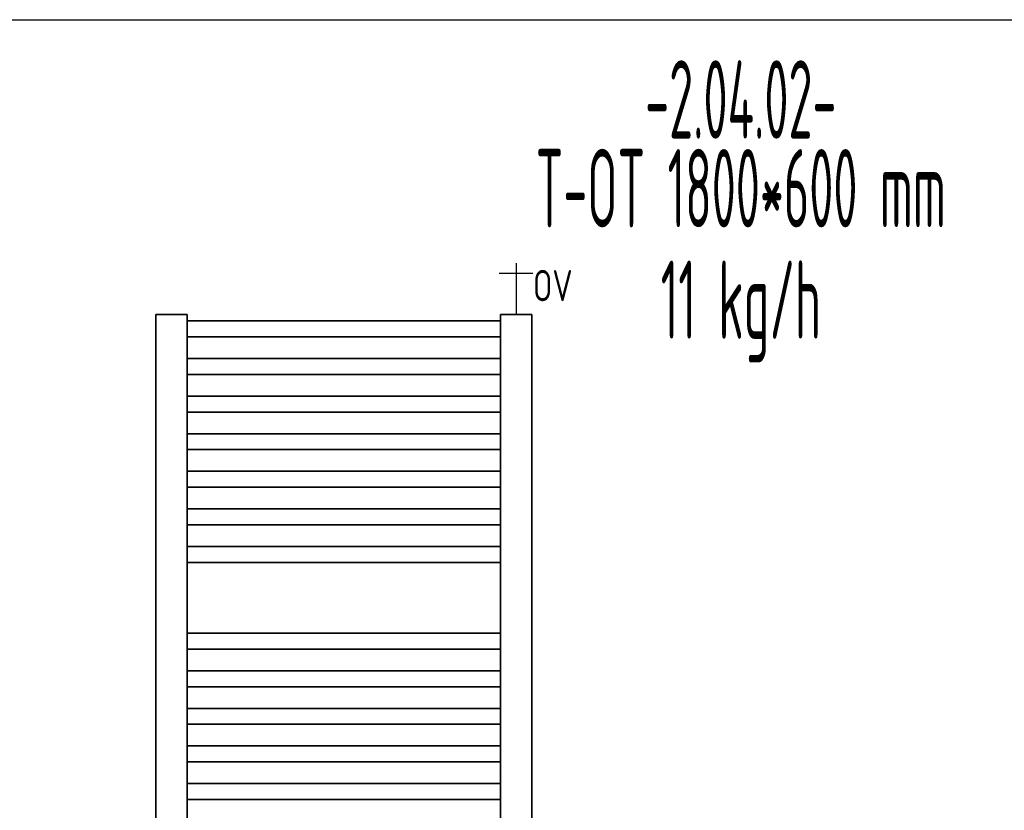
# Model space of a CAD drawing. Header units: millimetres. Extents: x -727 to 69715, y -15705 to 98123.
# Tile 130 of 256: x 34744 to 36316, y -11667 to -10405. Entities that reach past the tile are written whole.
import ezdxf
from ezdxf.enums import TextEntityAlignment as Align

# ---------------------------------------------------------------- set-up
doc = ezdxf.new("R2010")
doc.units = ezdxf.units.MM
doc.linetypes.add('VERDECKT', pattern=[9.525, 6.35, -3.175])
for name, color, linetype, lineweight in [('JS_VYT_POPIS - OBECNĚ', 7, 'Continuous', 5), ('UT_SCHÉMA_POPIS', 7, 'VERDECKT', 5), ('UT_SCHÉMA_SYMBOLY', 7, 'Continuous', 25), ('UT_ZAŘÍZENÍ - OT', 3, 'Continuous', 35)]:
    doc.layers.add(name, color=color, linetype=linetype, lineweight=lineweight)
doc.styles.add('ISO 2.5', font='isocp.shx', dxfattribs={"width": 0.8, "height": 2.5})
doc.styles.add('VZT_POPIS', font='isocp.shx', dxfattribs={"width": 0.6, "height": 125})

msp = doc.modelspace()

# ---------------------------------------------------------------- linework, layer by layer
msp.add_line((-727.4, -10404.7), (68024.3, -10404.7))
at = {"layer": 'UT_SCHÉMA_SYMBOLY'}
for p, q in [((35536.4, -10793.4), (35536.4, -10875.3)), ((35509.4, -10809.4), (35563.4, -10809.4))]:
    msp.add_line(p, q, dxfattribs=at)
at = {"layer": 'UT_ZAŘÍZENÍ - OT', "linetype": 'Continuous'}
for p, q in [((35011.4, -10875.3), (34961.4, -10875.3)), ((34961.4, -10875.3), (34961.4, -12695.3)), ((35011.4, -12695.3), (35011.4, -10875.3)), ((35561.4, -10875.3), (35511.4, -10875.3)), ((35511.4, -10875.3), (35511.4, -12695.3)), ((35561.4, -12695.3), (35561.4, -10875.3)), ((35011.4, -10885.6), (35511.4, -10885.6)), ((35011.4, -10885.6), (35511.4, -10885.6)), ((35011.4, -10885.6), (35511.4, -10885.6)), ((35011.4, -10885.6), (35511.4, -10885.6)), ((35011.4, -10885.6), (35511.4, -10885.6)), ((35011.4, -10885.6), (35511.4, -10885.6)), ((35011.4, -10885.6), (35511.4, -10885.6)), ((35011.4, -10885.6), (35511.4, -10885.6)), ((35011.4, -10885.6), (35511.4, -10885.6)), ((35011.4, -10885.6), (35511.4, -10885.6)), ((35011.4, -10885.6), (35511.4, -10885.6)), ((35011.4, -10885.6), (35511.4, -10885.6)), ((35011.4, -10885.6), (35511.4, -10885.6)), ((35011.4, -10885.6), (35511.4, -10885.6)), ((35011.4, -10885.6), (35511.4, -10885.6)), ((35011.4, -10885.6), (35511.4, -10885.6)), ((35011.4, -10885.6), (35511.4, -10885.6)), ((35011.4, -10885.6), (35511.4, -10885.6)), ((35011.4, -10885.6), (35511.4, -10885.6)), ((35011.4, -10885.6), (35511.4, -10885.6)), ((35011.4, -10885.6), (35511.4, -10885.6)), ((35011.4, -10885.6), (35511.4, -10885.6)), ((35011.4, -10885.6), (35511.4, -10885.6)), ((35011.4, -10885.6), (35511.4, -10885.6)), ((35011.4, -10885.6), (35511.4, -10885.6)), ((35011.4, -10885.6), (35511.4, -10885.6)), ((35011.4, -10885.6), (35511.4, -10885.6)), ((35011.4, -10885.6), (35511.4, -10885.6)), ((35011.4, -10885.6), (35511.4, -10885.6)), ((35011.4, -10885.6), (35511.4, -10885.6)), ((35011.4, -10885.6), (35511.4, -10885.6)), ((35011.4, -10885.6), (35511.4, -10885.6)), ((35011.4, -10885.6), (35511.4, -10885.6)), ((35011.4, -10885.6), (35511.4, -10885.6)), ((35011.4, -10911.1), (35511.4, -10911.1)), ((35011.4, -10911.1), (35511.4, -10911.1)), ((35011.4, -10911.1), (35511.4, -10911.1)), ((35011.4, -10911.1), (35511.4, -10911.1)), ((35011.4, -10911.1), (35511.4, -10911.1)), ((35011.4, -10911.1), (35511.4, -10911.1)), ((35011.4, -10911.1), (35511.4, -10911.1)), ((35011.4, -10911.1), (35511.4, -10911.1)), ((35011.4, -10911.1), (35511.4, -10911.1)), ((35011.4, -10911.1), (35511.4, -10911.1)), ((35011.4, -10911.1), (35511.4, -10911.1)), ((35011.4, -10911.1), (35511.4, -10911.1)), ((35011.4, -10911.1), (35511.4, -10911.1)), ((35011.4, -10911.1), (35511.4, -10911.1)), ((35011.4, -10911.1), (35511.4, -10911.1)), ((35011.4, -10911.1), (35511.4, -10911.1)), ((35011.4, -10911.1), (35511.4, -10911.1)), ((35011.4, -10911.1), (35511.4, -10911.1)), ((35011.4, -10911.1), (35511.4, -10911.1)), ((35011.4, -10911.1), (35511.4, -10911.1)), ((35011.4, -10911.1), (35511.4, -10911.1)), ((35011.4, -10911.1), (35511.4, -10911.1)), ((35011.4, -10911.1), (35511.4, -10911.1)), ((35011.4, -10911.1), (35511.4, -10911.1)), ((35011.4, -10911.1), (35511.4, -10911.1)), ((35011.4, -10911.1), (35511.4, -10911.1)), ((35011.4, -10911.1), (35511.4, -10911.1)), ((35011.4, -10911.1), (35511.4, -10911.1)), ((35011.4, -10911.1), (35511.4, -10911.1)), ((35011.4, -10911.1), (35511.4, -10911.1)), ((35011.4, -10911.1), (35511.4, -10911.1)), ((35011.4, -10911.1), (35511.4, -10911.1)), ((35011.4, -10911.1), (35511.4, -10911.1)), ((35011.4, -10911.1), (35511.4, -10911.1)), ((35011.4, -10945.6), (35511.4, -10945.6)), ((35011.4, -10945.6), (35511.4, -10945.6)), ((35011.4, -10945.6), (35511.4, -10945.6)), ((35011.4, -10945.6), (35511.4, -10945.6)), ((35011.4, -10945.6), (35511.4, -10945.6)), ((35011.4, -10945.6), (35511.4, -10945.6)), ((35011.4, -10945.6), (35511.4, -10945.6)), ((35011.4, -10945.6), (35511.4, -10945.6)), ((35011.4, -10945.6), (35511.4, -10945.6)), ((35011.4, -10945.6), (35511.4, -10945.6)), ((35011.4, -10945.6), (35511.4, -10945.6)), ((35011.4, -10945.6), (35511.4, -10945.6)), ((35011.4, -10945.6), (35511.4, -10945.6)), ((35011.4, -10945.6), (35511.4, -10945.6)), ((35011.4, -10945.6), (35511.4, -10945.6)), ((35011.4, -10945.6), (35511.4, -10945.6)), ((35011.4, -10945.6), (35511.4, -10945.6)), ((35011.4, -10945.6), (35511.4, -10945.6)), ((35011.4, -10945.6), (35511.4, -10945.6)), ((35011.4, -10945.6), (35511.4, -10945.6)), ((35011.4, -10945.6), (35511.4, -10945.6)), ((35011.4, -10945.6), (35511.4, -10945.6)), ((35011.4, -10945.6), (35511.4, -10945.6)), ((35011.4, -10945.6), (35511.4, -10945.6)), ((35011.4, -10945.6), (35511.4, -10945.6)), ((35011.4, -10945.6), (35511.4, -10945.6)), ((35011.4, -10945.6), (35511.4, -10945.6)), ((35011.4, -10945.6), (35511.4, -10945.6)), ((35011.4, -10945.6), (35511.4, -10945.6)), ((35011.4, -10945.6), (35511.4, -10945.6)), ((35011.4, -10945.6), (35511.4, -10945.6)), ((35011.4, -10945.6), (35511.4, -10945.6)), ((35011.4, -10945.6), (35511.4, -10945.6)), ((35011.4, -10945.6), (35511.4, -10945.6)), ((35011.4, -10971.1), (35511.4, -10971.1)), ((35011.4, -10971.1), (35511.4, -10971.1)), ((35011.4, -10971.1), (35511.4, -10971.1)), ((35011.4, -10971.1), (35511.4, -10971.1)), ((35011.4, -10971.1), (35511.4, -10971.1)), ((35011.4, -10971.1), (35511.4, -10971.1)), ((35011.4, -10971.1), (35511.4, -10971.1)), ((35011.4, -10971.1), (35511.4, -10971.1)), ((35011.4, -10971.1), (35511.4, -10971.1)), ((35011.4, -10971.1), (35511.4, -10971.1)), ((35011.4, -10971.1), (35511.4, -10971.1)), ((35011.4, -10971.1), (35511.4, -10971.1)), ((35011.4, -10971.1), (35511.4, -10971.1)), ((35011.4, -10971.1), (35511.4, -10971.1)), ((35011.4, -10971.1), (35511.4, -10971.1)), ((35011.4, -10971.1), (35511.4, -10971.1)), ((35011.4, -10971.1), (35511.4, -10971.1)), ((35011.4, -10971.1), (35511.4, -10971.1)), ((35011.4, -10971.1), (35511.4, -10971.1)), ((35011.4, -10971.1), (35511.4, -10971.1)), ((35011.4, -10971.1), (35511.4, -10971.1)), ((35011.4, -10971.1), (35511.4, -10971.1)), ((35011.4, -10971.1), (35511.4, -10971.1)), ((35011.4, -10971.1), (35511.4, -10971.1)), ((35011.4, -10971.1), (35511.4, -10971.1)), ((35011.4, -10971.1), (35511.4, -10971.1)), ((35011.4, -10971.1), (35511.4, -10971.1)), ((35011.4, -10971.1), (35511.4, -10971.1)), ((35011.4, -10971.1), (35511.4, -10971.1)), ((35011.4, -10971.1), (35511.4, -10971.1)), ((35011.4, -10971.1), (35511.4, -10971.1)), ((35011.4, -10971.1), (35511.4, -10971.1)), ((35011.4, -10971.1), (35511.4, -10971.1)), ((35011.4, -10971.1), (35511.4, -10971.1)), ((35011.4, -11005.6), (35511.4, -11005.6)), ((35011.4, -11005.6), (35511.4, -11005.6)), ((35011.4, -11005.6), (35511.4, -11005.6)), ((35011.4, -11005.6), (35511.4, -11005.6)), ((35011.4, -11005.6), (35511.4, -11005.6)), ((35011.4, -11005.6), (35511.4, -11005.6)), ((35011.4, -11005.6), (35511.4, -11005.6)), ((35011.4, -11005.6), (35511.4, -11005.6)), ((35011.4, -11005.6), (35511.4, -11005.6)), ((35011.4, -11005.6), (35511.4, -11005.6)), ((35011.4, -11005.6), (35511.4, -11005.6)), ((35011.4, -11005.6), (35511.4, -11005.6)), ((35011.4, -11005.6), (35511.4, -11005.6)), ((35011.4, -11005.6), (35511.4, -11005.6)), ((35011.4, -11005.6), (35511.4, -11005.6)), ((35011.4, -11005.6), (35511.4, -11005.6)), ((35011.4, -11005.6), (35511.4, -11005.6)), ((35011.4, -11005.6), (35511.4, -11005.6)), ((35011.4, -11005.6), (35511.4, -11005.6)), ((35011.4, -11005.6), (35511.4, -11005.6)), ((35011.4, -11005.6), (35511.4, -11005.6)), ((35011.4, -11005.6), (35511.4, -11005.6)), ((35011.4, -11005.6), (35511.4, -11005.6)), ((35011.4, -11005.6), (35511.4, -11005.6)), ((35011.4, -11005.6), (35511.4, -11005.6)), ((35011.4, -11005.6), (35511.4, -11005.6)), ((35011.4, -11005.6), (35511.4, -11005.6)), ((35011.4, -11005.6), (35511.4, -11005.6)), ((35011.4, -11005.6), (35511.4, -11005.6)), ((35011.4, -11005.6), (35511.4, -11005.6)), ((35011.4, -11005.6), (35511.4, -11005.6)), ((35011.4, -11005.6), (35511.4, -11005.6)), ((35011.4, -11005.6), (35511.4, -11005.6)), ((35011.4, -11005.6), (35511.4, -11005.6)), ((35011.4, -11031.1), (35511.4, -11031.1)), ((35011.4, -11031.1), (35511.4, -11031.1)), ((35011.4, -11031.1), (35511.4, -11031.1)), ((35011.4, -11031.1), (35511.4, -11031.1)), ((35011.4, -11031.1), (35511.4, -11031.1)), ((35011.4, -11031.1), (35511.4, -11031.1)), ((35011.4, -11031.1), (35511.4, -11031.1)), ((35011.4, -11031.1), (35511.4, -11031.1)), ((35011.4, -11031.1), (35511.4, -11031.1)), ((35011.4, -11031.1), (35511.4, -11031.1)), ((35011.4, -11031.1), (35511.4, -11031.1)), ((35011.4, -11031.1), (35511.4, -11031.1)), ((35011.4, -11031.1), (35511.4, -11031.1)), ((35011.4, -11031.1), (35511.4, -11031.1)), ((35011.4, -11031.1), (35511.4, -11031.1)), ((35011.4, -11031.1), (35511.4, -11031.1)), ((35011.4, -11031.1), (35511.4, -11031.1)), ((35011.4, -11031.1), (35511.4, -11031.1)), ((35011.4, -11031.1), (35511.4, -11031.1)), ((35011.4, -11031.1), (35511.4, -11031.1)), ((35011.4, -11031.1), (35511.4, -11031.1)), ((35011.4, -11031.1), (35511.4, -11031.1)), ((35011.4, -11031.1), (35511.4, -11031.1)), ((35011.4, -11031.1), (35511.4, -11031.1)), ((35011.4, -11031.1), (35511.4, -11031.1)), ((35011.4, -11031.1), (35511.4, -11031.1)), ((35011.4, -11031.1), (35511.4, -11031.1)), ((35011.4, -11031.1), (35511.4, -11031.1)), ((35011.4, -11031.1), (35511.4, -11031.1)), ((35011.4, -11031.1), (35511.4, -11031.1)), ((35011.4, -11031.1), (35511.4, -11031.1)), ((35011.4, -11031.1), (35511.4, -11031.1)), ((35011.4, -11031.1), (35511.4, -11031.1)), ((35011.4, -11031.1), (35511.4, -11031.1)), ((35011.4, -11065.6), (35511.4, -11065.6)), ((35011.4, -11065.6), (35511.4, -11065.6)), ((35011.4, -11065.6), (35511.4, -11065.6)), ((35011.4, -11065.6), (35511.4, -11065.6)), ((35011.4, -11065.6), (35511.4, -11065.6)), ((35011.4, -11065.6), (35511.4, -11065.6)), ((35011.4, -11065.6), (35511.4, -11065.6)), ((35011.4, -11065.6), (35511.4, -11065.6)), ((35011.4, -11065.6), (35511.4, -11065.6)), ((35011.4, -11065.6), (35511.4, -11065.6)), ((35011.4, -11065.6), (35511.4, -11065.6)), ((35011.4, -11065.6), (35511.4, -11065.6)), ((35011.4, -11065.6), (35511.4, -11065.6)), ((35011.4, -11065.6), (35511.4, -11065.6)), ((35011.4, -11065.6), (35511.4, -11065.6)), ((35011.4, -11065.6), (35511.4, -11065.6)), ((35011.4, -11065.6), (35511.4, -11065.6)), ((35011.4, -11065.6), (35511.4, -11065.6)), ((35011.4, -11065.6), (35511.4, -11065.6)), ((35011.4, -11065.6), (35511.4, -11065.6)), ((35011.4, -11065.6), (35511.4, -11065.6)), ((35011.4, -11065.6), (35511.4, -11065.6)), ((35011.4, -11065.6), (35511.4, -11065.6)), ((35011.4, -11065.6), (35511.4, -11065.6)), ((35011.4, -11065.6), (35511.4, -11065.6)), ((35011.4, -11065.6), (35511.4, -11065.6)), ((35011.4, -11065.6), (35511.4, -11065.6)), ((35011.4, -11065.6), (35511.4, -11065.6)), ((35011.4, -11065.6), (35511.4, -11065.6)), ((35011.4, -11065.6), (35511.4, -11065.6)), ((35011.4, -11065.6), (35511.4, -11065.6)), ((35011.4, -11065.6), (35511.4, -11065.6)), ((35011.4, -11065.6), (35511.4, -11065.6)), ((35011.4, -11065.6), (35511.4, -11065.6)), ((35011.4, -11091.1), (35511.4, -11091.1)), ((35011.4, -11091.1), (35511.4, -11091.1)), ((35011.4, -11091.1), (35511.4, -11091.1)), ((35011.4, -11091.1), (35511.4, -11091.1)), ((35011.4, -11091.1), (35511.4, -11091.1)), ((35011.4, -11091.1), (35511.4, -11091.1)), ((35011.4, -11091.1), (35511.4, -11091.1)), ((35011.4, -11091.1), (35511.4, -11091.1)), ((35011.4, -11091.1), (35511.4, -11091.1)), ((35011.4, -11091.1), (35511.4, -11091.1)), ((35011.4, -11091.1), (35511.4, -11091.1)), ((35011.4, -11091.1), (35511.4, -11091.1)), ((35011.4, -11091.1), (35511.4, -11091.1)), ((35011.4, -11091.1), (35511.4, -11091.1)), ((35011.4, -11091.1), (35511.4, -11091.1)), ((35011.4, -11091.1), (35511.4, -11091.1)), ((35011.4, -11091.1), (35511.4, -11091.1)), ((35011.4, -11091.1), (35511.4, -11091.1)), ((35011.4, -11091.1), (35511.4, -11091.1)), ((35011.4, -11091.1), (35511.4, -11091.1)), ((35011.4, -11091.1), (35511.4, -11091.1)), ((35011.4, -11091.1), (35511.4, -11091.1)), ((35011.4, -11091.1), (35511.4, -11091.1)), ((35011.4, -11091.1), (35511.4, -11091.1)), ((35011.4, -11091.1), (35511.4, -11091.1)), ((35011.4, -11091.1), (35511.4, -11091.1)), ((35011.4, -11091.1), (35511.4, -11091.1)), ((35011.4, -11091.1), (35511.4, -11091.1)), ((35011.4, -11091.1), (35511.4, -11091.1)), ((35011.4, -11091.1), (35511.4, -11091.1)), ((35011.4, -11091.1), (35511.4, -11091.1)), ((35011.4, -11091.1), (35511.4, -11091.1)), ((35011.4, -11091.1), (35511.4, -11091.1)), ((35011.4, -11091.1), (35511.4, -11091.1)), ((35011.4, -11125.6), (35511.4, -11125.6)), ((35011.4, -11125.6), (35511.4, -11125.6)), ((35011.4, -11125.6), (35511.4, -11125.6)), ((35011.4, -11125.6), (35511.4, -11125.6)), ((35011.4, -11125.6), (35511.4, -11125.6)), ((35011.4, -11125.6), (35511.4, -11125.6)), ((35011.4, -11125.6), (35511.4, -11125.6)), ((35011.4, -11125.6), (35511.4, -11125.6)), ((35011.4, -11125.6), (35511.4, -11125.6)), ((35011.4, -11125.6), (35511.4, -11125.6)), ((35011.4, -11125.6), (35511.4, -11125.6)), ((35011.4, -11125.6), (35511.4, -11125.6)), ((35011.4, -11125.6), (35511.4, -11125.6)), ((35011.4, -11125.6), (35511.4, -11125.6)), ((35011.4, -11125.6), (35511.4, -11125.6)), ((35011.4, -11125.6), (35511.4, -11125.6)), ((35011.4, -11125.6), (35511.4, -11125.6)), ((35011.4, -11125.6), (35511.4, -11125.6)), ((35011.4, -11125.6), (35511.4, -11125.6)), ((35011.4, -11125.6), (35511.4, -11125.6)), ((35011.4, -11125.6), (35511.4, -11125.6)), ((35011.4, -11125.6), (35511.4, -11125.6)), ((35011.4, -11125.6), (35511.4, -11125.6)), ((35011.4, -11125.6), (35511.4, -11125.6)), ((35011.4, -11125.6), (35511.4, -11125.6)), ((35011.4, -11125.6), (35511.4, -11125.6)), ((35011.4, -11125.6), (35511.4, -11125.6)), ((35011.4, -11125.6), (35511.4, -11125.6)), ((35011.4, -11125.6), (35511.4, -11125.6)), ((35011.4, -11125.6), (35511.4, -11125.6)), ((35011.4, -11125.6), (35511.4, -11125.6)), ((35011.4, -11125.6), (35511.4, -11125.6)), ((35011.4, -11125.6), (35511.4, -11125.6)), ((35011.4, -11125.6), (35511.4, -11125.6)), ((35011.4, -11151.1), (35511.4, -11151.1)), ((35011.4, -11151.1), (35511.4, -11151.1)), ((35011.4, -11151.1), (35511.4, -11151.1)), ((35011.4, -11151.1), (35511.4, -11151.1)), ((35011.4, -11151.1), (35511.4, -11151.1)), ((35011.4, -11151.1), (35511.4, -11151.1)), ((35011.4, -11151.1), (35511.4, -11151.1)), ((35011.4, -11151.1), (35511.4, -11151.1)), ((35011.4, -11151.1), (35511.4, -11151.1)), ((35011.4, -11151.1), (35511.4, -11151.1)), ((35011.4, -11151.1), (35511.4, -11151.1)), ((35011.4, -11151.1), (35511.4, -11151.1)), ((35011.4, -11151.1), (35511.4, -11151.1)), ((35011.4, -11151.1), (35511.4, -11151.1)), ((35011.4, -11151.1), (35511.4, -11151.1)), ((35011.4, -11151.1), (35511.4, -11151.1)), ((35011.4, -11151.1), (35511.4, -11151.1)), ((35011.4, -11151.1), (35511.4, -11151.1)), ((35011.4, -11151.1), (35511.4, -11151.1)), ((35011.4, -11151.1), (35511.4, -11151.1)), ((35011.4, -11151.1), (35511.4, -11151.1)), ((35011.4, -11151.1), (35511.4, -11151.1)), ((35011.4, -11151.1), (35511.4, -11151.1)), ((35011.4, -11151.1), (35511.4, -11151.1)), ((35011.4, -11151.1), (35511.4, -11151.1)), ((35011.4, -11151.1), (35511.4, -11151.1)), ((35011.4, -11151.1), (35511.4, -11151.1)), ((35011.4, -11151.1), (35511.4, -11151.1)), ((35011.4, -11151.1), (35511.4, -11151.1)), ((35011.4, -11151.1), (35511.4, -11151.1)), ((35011.4, -11151.1), (35511.4, -11151.1)), ((35011.4, -11151.1), (35511.4, -11151.1)), ((35011.4, -11151.1), (35511.4, -11151.1)), ((35011.4, -11151.1), (35511.4, -11151.1)), ((35011.4, -11185.6), (35511.4, -11185.6)), ((35011.4, -11185.6), (35511.4, -11185.6)), ((35011.4, -11185.6), (35511.4, -11185.6)), ((35011.4, -11185.6), (35511.4, -11185.6)), ((35011.4, -11185.6), (35511.4, -11185.6)), ((35011.4, -11185.6), (35511.4, -11185.6)), ((35011.4, -11185.6), (35511.4, -11185.6)), ((35011.4, -11185.6), (35511.4, -11185.6)), ((35011.4, -11185.6), (35511.4, -11185.6)), ((35011.4, -11185.6), (35511.4, -11185.6)), ((35011.4, -11185.6), (35511.4, -11185.6)), ((35011.4, -11185.6), (35511.4, -11185.6)), ((35011.4, -11185.6), (35511.4, -11185.6)), ((35011.4, -11185.6), (35511.4, -11185.6)), ((35011.4, -11185.6), (35511.4, -11185.6)), ((35011.4, -11185.6), (35511.4, -11185.6)), ((35011.4, -11185.6), (35511.4, -11185.6)), ((35011.4, -11185.6), (35511.4, -11185.6)), ((35011.4, -11185.6), (35511.4, -11185.6)), ((35011.4, -11185.6), (35511.4, -11185.6)), ((35011.4, -11185.6), (35511.4, -11185.6)), ((35011.4, -11185.6), (35511.4, -11185.6)), ((35011.4, -11185.6), (35511.4, -11185.6)), ((35011.4, -11185.6), (35511.4, -11185.6)), ((35011.4, -11185.6), (35511.4, -11185.6)), ((35011.4, -11185.6), (35511.4, -11185.6)), ((35011.4, -11185.6), (35511.4, -11185.6)), ((35011.4, -11185.6), (35511.4, -11185.6)), ((35011.4, -11185.6), (35511.4, -11185.6)), ((35011.4, -11185.6), (35511.4, -11185.6)), ((35011.4, -11185.6), (35511.4, -11185.6)), ((35011.4, -11185.6), (35511.4, -11185.6)), ((35011.4, -11185.6), (35511.4, -11185.6)), ((35011.4, -11185.6), (35511.4, -11185.6)), ((35011.4, -11211.1), (35511.4, -11211.1)), ((35011.4, -11211.1), (35511.4, -11211.1)), ((35011.4, -11211.1), (35511.4, -11211.1)), ((35011.4, -11211.1), (35511.4, -11211.1)), ((35011.4, -11211.1), (35511.4, -11211.1)), ((35011.4, -11211.1), (35511.4, -11211.1)), ((35011.4, -11211.1), (35511.4, -11211.1)), ((35011.4, -11211.1), (35511.4, -11211.1)), ((35011.4, -11211.1), (35511.4, -11211.1)), ((35011.4, -11211.1), (35511.4, -11211.1)), ((35011.4, -11211.1), (35511.4, -11211.1)), ((35011.4, -11211.1), (35511.4, -11211.1)), ((35011.4, -11211.1), (35511.4, -11211.1)), ((35011.4, -11211.1), (35511.4, -11211.1)), ((35011.4, -11211.1), (35511.4, -11211.1)), ((35011.4, -11211.1), (35511.4, -11211.1)), ((35011.4, -11211.1), (35511.4, -11211.1)), ((35011.4, -11211.1), (35511.4, -11211.1)), ((35011.4, -11211.1), (35511.4, -11211.1)), ((35011.4, -11211.1), (35511.4, -11211.1)), ((35011.4, -11211.1), (35511.4, -11211.1)), ((35011.4, -11211.1), (35511.4, -11211.1)), ((35011.4, -11211.1), (35511.4, -11211.1)), ((35011.4, -11211.1), (35511.4, -11211.1)), ((35011.4, -11211.1), (35511.4, -11211.1)), ((35011.4, -11211.1), (35511.4, -11211.1)), ((35011.4, -11211.1), (35511.4, -11211.1)), ((35011.4, -11211.1), (35511.4, -11211.1)), ((35011.4, -11211.1), (35511.4, -11211.1)), ((35011.4, -11211.1), (35511.4, -11211.1)), ((35011.4, -11211.1), (35511.4, -11211.1)), ((35011.4, -11211.1), (35511.4, -11211.1)), ((35011.4, -11211.1), (35511.4, -11211.1)), ((35011.4, -11211.1), (35511.4, -11211.1)), ((35011.4, -11245.6), (35511.4, -11245.6)), ((35011.4, -11245.6), (35511.4, -11245.6)), ((35011.4, -11245.6), (35511.4, -11245.6)), ((35011.4, -11245.6), (35511.4, -11245.6)), ((35011.4, -11245.6), (35511.4, -11245.6)), ((35011.4, -11245.6), (35511.4, -11245.6)), ((35011.4, -11245.6), (35511.4, -11245.6)), ((35011.4, -11245.6), (35511.4, -11245.6)), ((35011.4, -11245.6), (35511.4, -11245.6)), ((35011.4, -11245.6), (35511.4, -11245.6)), ((35011.4, -11245.6), (35511.4, -11245.6)), ((35011.4, -11245.6), (35511.4, -11245.6)), ((35011.4, -11245.6), (35511.4, -11245.6)), ((35011.4, -11245.6), (35511.4, -11245.6)), ((35011.4, -11245.6), (35511.4, -11245.6)), ((35011.4, -11245.6), (35511.4, -11245.6)), ((35011.4, -11245.6), (35511.4, -11245.6)), ((35011.4, -11245.6), (35511.4, -11245.6)), ((35011.4, -11245.6), (35511.4, -11245.6)), ((35011.4, -11245.6), (35511.4, -11245.6)), ((35011.4, -11245.6), (35511.4, -11245.6)), ((35011.4, -11245.6), (35511.4, -11245.6)), ((35011.4, -11245.6), (35511.4, -11245.6)), ((35011.4, -11245.6), (35511.4, -11245.6)), ((35011.4, -11245.6), (35511.4, -11245.6)), ((35011.4, -11245.6), (35511.4, -11245.6)), ((35011.4, -11245.6), (35511.4, -11245.6)), ((35011.4, -11245.6), (35511.4, -11245.6)), ((35011.4, -11245.6), (35511.4, -11245.6)), ((35011.4, -11245.6), (35511.4, -11245.6)), ((35011.4, -11245.6), (35511.4, -11245.6)), ((35011.4, -11245.6), (35511.4, -11245.6)), ((35011.4, -11245.6), (35511.4, -11245.6)), ((35011.4, -11245.6), (35511.4, -11245.6)), ((35011.4, -11271.1), (35511.4, -11271.1)), ((35011.4, -11271.1), (35511.4, -11271.1)), ((35011.4, -11271.1), (35511.4, -11271.1)), ((35011.4, -11271.1), (35511.4, -11271.1)), ((35011.4, -11271.1), (35511.4, -11271.1)), ((35011.4, -11271.1), (35511.4, -11271.1)), ((35011.4, -11271.1), (35511.4, -11271.1)), ((35011.4, -11271.1), (35511.4, -11271.1)), ((35011.4, -11271.1), (35511.4, -11271.1)), ((35011.4, -11271.1), (35511.4, -11271.1)), ((35011.4, -11271.1), (35511.4, -11271.1)), ((35011.4, -11271.1), (35511.4, -11271.1)), ((35011.4, -11271.1), (35511.4, -11271.1)), ((35011.4, -11271.1), (35511.4, -11271.1)), ((35011.4, -11271.1), (35511.4, -11271.1)), ((35011.4, -11271.1), (35511.4, -11271.1)), ((35011.4, -11271.1), (35511.4, -11271.1)), ((35011.4, -11271.1), (35511.4, -11271.1)), ((35011.4, -11271.1), (35511.4, -11271.1)), ((35011.4, -11271.1), (35511.4, -11271.1)), ((35011.4, -11271.1), (35511.4, -11271.1)), ((35011.4, -11271.1), (35511.4, -11271.1)), ((35011.4, -11271.1), (35511.4, -11271.1)), ((35011.4, -11271.1), (35511.4, -11271.1)), ((35011.4, -11271.1), (35511.4, -11271.1)), ((35011.4, -11271.1), (35511.4, -11271.1)), ((35011.4, -11271.1), (35511.4, -11271.1)), ((35011.4, -11271.1), (35511.4, -11271.1)), ((35011.4, -11271.1), (35511.4, -11271.1)), ((35011.4, -11271.1), (35511.4, -11271.1)), ((35011.4, -11271.1), (35511.4, -11271.1)), ((35011.4, -11271.1), (35511.4, -11271.1)), ((35011.4, -11271.1), (35511.4, -11271.1)), ((35011.4, -11271.1), (35511.4, -11271.1)), ((35011.4, -11384.1), (35511.4, -11384.1)), ((35011.4, -11384.1), (35511.4, -11384.1)), ((35011.4, -11384.1), (35511.4, -11384.1)), ((35011.4, -11384.1), (35511.4, -11384.1)), ((35011.4, -11384.1), (35511.4, -11384.1)), ((35011.4, -11384.1), (35511.4, -11384.1)), ((35011.4, -11384.1), (35511.4, -11384.1)), ((35011.4, -11384.1), (35511.4, -11384.1)), ((35011.4, -11384.1), (35511.4, -11384.1)), ((35011.4, -11384.1), (35511.4, -11384.1)), ((35011.4, -11384.1), (35511.4, -11384.1)), ((35011.4, -11384.1), (35511.4, -11384.1)), ((35011.4, -11384.1), (35511.4, -11384.1)), ((35011.4, -11384.1), (35511.4, -11384.1)), ((35011.4, -11384.1), (35511.4, -11384.1)), ((35011.4, -11384.1), (35511.4, -11384.1)), ((35011.4, -11384.1), (35511.4, -11384.1)), ((35011.4, -11384.1), (35511.4, -11384.1)), ((35011.4, -11384.1), (35511.4, -11384.1)), ((35011.4, -11384.1), (35511.4, -11384.1)), ((35011.4, -11384.1), (35511.4, -11384.1)), ((35011.4, -11384.1), (35511.4, -11384.1)), ((35011.4, -11384.1), (35511.4, -11384.1)), ((35011.4, -11384.1), (35511.4, -11384.1)), ((35011.4, -11384.1), (35511.4, -11384.1)), ((35011.4, -11384.1), (35511.4, -11384.1)), ((35011.4, -11384.1), (35511.4, -11384.1)), ((35011.4, -11384.1), (35511.4, -11384.1)), ((35011.4, -11384.1), (35511.4, -11384.1)), ((35011.4, -11384.1), (35511.4, -11384.1)), ((35011.4, -11384.1), (35511.4, -11384.1)), ((35011.4, -11384.1), (35511.4, -11384.1)), ((35011.4, -11384.1), (35511.4, -11384.1)), ((35011.4, -11384.1), (35511.4, -11384.1)), ((35011.4, -11409.6), (35511.4, -11409.6)), ((35011.4, -11409.6), (35511.4, -11409.6)), ((35011.4, -11409.6), (35511.4, -11409.6)), ((35011.4, -11409.6), (35511.4, -11409.6)), ((35011.4, -11409.6), (35511.4, -11409.6)), ((35011.4, -11409.6), (35511.4, -11409.6)), ((35011.4, -11409.6), (35511.4, -11409.6)), ((35011.4, -11409.6), (35511.4, -11409.6)), ((35011.4, -11409.6), (35511.4, -11409.6)), ((35011.4, -11409.6), (35511.4, -11409.6)), ((35011.4, -11409.6), (35511.4, -11409.6)), ((35011.4, -11409.6), (35511.4, -11409.6)), ((35011.4, -11409.6), (35511.4, -11409.6)), ((35011.4, -11409.6), (35511.4, -11409.6)), ((35011.4, -11409.6), (35511.4, -11409.6)), ((35011.4, -11409.6), (35511.4, -11409.6)), ((35011.4, -11409.6), (35511.4, -11409.6)), ((35011.4, -11409.6), (35511.4, -11409.6)), ((35011.4, -11409.6), (35511.4, -11409.6)), ((35011.4, -11409.6), (35511.4, -11409.6)), ((35011.4, -11409.6), (35511.4, -11409.6)), ((35011.4, -11409.6), (35511.4, -11409.6)), ((35011.4, -11409.6), (35511.4, -11409.6)), ((35011.4, -11409.6), (35511.4, -11409.6)), ((35011.4, -11409.6), (35511.4, -11409.6)), ((35011.4, -11409.6), (35511.4, -11409.6)), ((35011.4, -11409.6), (35511.4, -11409.6)), ((35011.4, -11409.6), (35511.4, -11409.6)), ((35011.4, -11409.6), (35511.4, -11409.6)), ((35011.4, -11409.6), (35511.4, -11409.6)), ((35011.4, -11409.6), (35511.4, -11409.6)), ((35011.4, -11409.6), (35511.4, -11409.6)), ((35011.4, -11409.6), (35511.4, -11409.6)), ((35011.4, -11409.6), (35511.4, -11409.6)), ((35011.4, -11444.1), (35511.4, -11444.1)), ((35011.4, -11444.1), (35511.4, -11444.1)), ((35011.4, -11444.1), (35511.4, -11444.1)), ((35011.4, -11444.1), (35511.4, -11444.1)), ((35011.4, -11444.1), (35511.4, -11444.1)), ((35011.4, -11444.1), (35511.4, -11444.1)), ((35011.4, -11444.1), (35511.4, -11444.1)), ((35011.4, -11444.1), (35511.4, -11444.1)), ((35011.4, -11444.1), (35511.4, -11444.1)), ((35011.4, -11444.1), (35511.4, -11444.1)), ((35011.4, -11444.1), (35511.4, -11444.1)), ((35011.4, -11444.1), (35511.4, -11444.1)), ((35011.4, -11444.1), (35511.4, -11444.1)), ((35011.4, -11444.1), (35511.4, -11444.1)), ((35011.4, -11444.1), (35511.4, -11444.1)), ((35011.4, -11444.1), (35511.4, -11444.1)), ((35011.4, -11444.1), (35511.4, -11444.1)), ((35011.4, -11444.1), (35511.4, -11444.1)), ((35011.4, -11444.1), (35511.4, -11444.1)), ((35011.4, -11444.1), (35511.4, -11444.1)), ((35011.4, -11444.1), (35511.4, -11444.1)), ((35011.4, -11444.1), (35511.4, -11444.1)), ((35011.4, -11444.1), (35511.4, -11444.1)), ((35011.4, -11444.1), (35511.4, -11444.1)), ((35011.4, -11444.1), (35511.4, -11444.1)), ((35011.4, -11444.1), (35511.4, -11444.1)), ((35011.4, -11444.1), (35511.4, -11444.1)), ((35011.4, -11444.1), (35511.4, -11444.1)), ((35011.4, -11444.1), (35511.4, -11444.1)), ((35011.4, -11444.1), (35511.4, -11444.1)), ((35011.4, -11444.1), (35511.4, -11444.1)), ((35011.4, -11444.1), (35511.4, -11444.1)), ((35011.4, -11444.1), (35511.4, -11444.1)), ((35011.4, -11444.1), (35511.4, -11444.1)), ((35011.4, -11469.6), (35511.4, -11469.6)), ((35011.4, -11469.6), (35511.4, -11469.6)), ((35011.4, -11469.6), (35511.4, -11469.6)), ((35011.4, -11469.6), (35511.4, -11469.6)), ((35011.4, -11469.6), (35511.4, -11469.6)), ((35011.4, -11469.6), (35511.4, -11469.6)), ((35011.4, -11469.6), (35511.4, -11469.6)), ((35011.4, -11469.6), (35511.4, -11469.6)), ((35011.4, -11469.6), (35511.4, -11469.6)), ((35011.4, -11469.6), (35511.4, -11469.6)), ((35011.4, -11469.6), (35511.4, -11469.6)), ((35011.4, -11469.6), (35511.4, -11469.6)), ((35011.4, -11469.6), (35511.4, -11469.6)), ((35011.4, -11469.6), (35511.4, -11469.6)), ((35011.4, -11469.6), (35511.4, -11469.6)), ((35011.4, -11469.6), (35511.4, -11469.6)), ((35011.4, -11469.6), (35511.4, -11469.6)), ((35011.4, -11469.6), (35511.4, -11469.6)), ((35011.4, -11469.6), (35511.4, -11469.6)), ((35011.4, -11469.6), (35511.4, -11469.6)), ((35011.4, -11469.6), (35511.4, -11469.6)), ((35011.4, -11469.6), (35511.4, -11469.6)), ((35011.4, -11469.6), (35511.4, -11469.6)), ((35011.4, -11469.6), (35511.4, -11469.6)), ((35011.4, -11469.6), (35511.4, -11469.6)), ((35011.4, -11469.6), (35511.4, -11469.6)), ((35011.4, -11469.6), (35511.4, -11469.6)), ((35011.4, -11469.6), (35511.4, -11469.6)), ((35011.4, -11469.6), (35511.4, -11469.6)), ((35011.4, -11469.6), (35511.4, -11469.6)), ((35011.4, -11469.6), (35511.4, -11469.6)), ((35011.4, -11469.6), (35511.4, -11469.6)), ((35011.4, -11469.6), (35511.4, -11469.6)), ((35011.4, -11469.6), (35511.4, -11469.6)), ((35011.4, -11504.1), (35511.4, -11504.1)), ((35011.4, -11504.1), (35511.4, -11504.1)), ((35011.4, -11504.1), (35511.4, -11504.1)), ((35011.4, -11504.1), (35511.4, -11504.1)), ((35011.4, -11504.1), (35511.4, -11504.1)), ((35011.4, -11504.1), (35511.4, -11504.1)), ((35011.4, -11504.1), (35511.4, -11504.1)), ((35011.4, -11504.1), (35511.4, -11504.1)), ((35011.4, -11504.1), (35511.4, -11504.1)), ((35011.4, -11504.1), (35511.4, -11504.1)), ((35011.4, -11504.1), (35511.4, -11504.1)), ((35011.4, -11504.1), (35511.4, -11504.1)), ((35011.4, -11504.1), (35511.4, -11504.1)), ((35011.4, -11504.1), (35511.4, -11504.1)), ((35011.4, -11504.1), (35511.4, -11504.1)), ((35011.4, -11504.1), (35511.4, -11504.1)), ((35011.4, -11504.1), (35511.4, -11504.1)), ((35011.4, -11504.1), (35511.4, -11504.1)), ((35011.4, -11504.1), (35511.4, -11504.1)), ((35011.4, -11504.1), (35511.4, -11504.1)), ((35011.4, -11504.1), (35511.4, -11504.1)), ((35011.4, -11504.1), (35511.4, -11504.1)), ((35011.4, -11504.1), (35511.4, -11504.1)), ((35011.4, -11504.1), (35511.4, -11504.1)), ((35011.4, -11504.1), (35511.4, -11504.1)), ((35011.4, -11504.1), (35511.4, -11504.1)), ((35011.4, -11504.1), (35511.4, -11504.1)), ((35011.4, -11504.1), (35511.4, -11504.1)), ((35011.4, -11504.1), (35511.4, -11504.1)), ((35011.4, -11504.1), (35511.4, -11504.1)), ((35011.4, -11504.1), (35511.4, -11504.1)), ((35011.4, -11504.1), (35511.4, -11504.1)), ((35011.4, -11504.1), (35511.4, -11504.1)), ((35011.4, -11504.1), (35511.4, -11504.1)), ((35011.4, -11529.6), (35511.4, -11529.6)), ((35011.4, -11529.6), (35511.4, -11529.6)), ((35011.4, -11529.6), (35511.4, -11529.6)), ((35011.4, -11529.6), (35511.4, -11529.6)), ((35011.4, -11529.6), (35511.4, -11529.6)), ((35011.4, -11529.6), (35511.4, -11529.6)), ((35011.4, -11529.6), (35511.4, -11529.6)), ((35011.4, -11529.6), (35511.4, -11529.6)), ((35011.4, -11529.6), (35511.4, -11529.6)), ((35011.4, -11529.6), (35511.4, -11529.6)), ((35011.4, -11529.6), (35511.4, -11529.6)), ((35011.4, -11529.6), (35511.4, -11529.6)), ((35011.4, -11529.6), (35511.4, -11529.6)), ((35011.4, -11529.6), (35511.4, -11529.6)), ((35011.4, -11529.6), (35511.4, -11529.6)), ((35011.4, -11529.6), (35511.4, -11529.6)), ((35011.4, -11529.6), (35511.4, -11529.6)), ((35011.4, -11529.6), (35511.4, -11529.6)), ((35011.4, -11529.6), (35511.4, -11529.6)), ((35011.4, -11529.6), (35511.4, -11529.6)), ((35011.4, -11529.6), (35511.4, -11529.6)), ((35011.4, -11529.6), (35511.4, -11529.6)), ((35011.4, -11529.6), (35511.4, -11529.6)), ((35011.4, -11529.6), (35511.4, -11529.6)), ((35011.4, -11529.6), (35511.4, -11529.6)), ((35011.4, -11529.6), (35511.4, -11529.6)), ((35011.4, -11529.6), (35511.4, -11529.6)), ((35011.4, -11529.6), (35511.4, -11529.6)), ((35011.4, -11529.6), (35511.4, -11529.6)), ((35011.4, -11529.6), (35511.4, -11529.6)), ((35011.4, -11529.6), (35511.4, -11529.6)), ((35011.4, -11529.6), (35511.4, -11529.6)), ((35011.4, -11529.6), (35511.4, -11529.6)), ((35011.4, -11529.6), (35511.4, -11529.6)), ((35011.4, -11564.1), (35511.4, -11564.1)), ((35011.4, -11564.1), (35511.4, -11564.1)), ((35011.4, -11564.1), (35511.4, -11564.1)), ((35011.4, -11564.1), (35511.4, -11564.1)), ((35011.4, -11564.1), (35511.4, -11564.1)), ((35011.4, -11564.1), (35511.4, -11564.1)), ((35011.4, -11564.1), (35511.4, -11564.1)), ((35011.4, -11564.1), (35511.4, -11564.1)), ((35011.4, -11564.1), (35511.4, -11564.1)), ((35011.4, -11564.1), (35511.4, -11564.1)), ((35011.4, -11564.1), (35511.4, -11564.1)), ((35011.4, -11564.1), (35511.4, -11564.1)), ((35011.4, -11564.1), (35511.4, -11564.1)), ((35011.4, -11564.1), (35511.4, -11564.1)), ((35011.4, -11564.1), (35511.4, -11564.1)), ((35011.4, -11564.1), (35511.4, -11564.1)), ((35011.4, -11564.1), (35511.4, -11564.1)), ((35011.4, -11564.1), (35511.4, -11564.1)), ((35011.4, -11564.1), (35511.4, -11564.1)), ((35011.4, -11564.1), (35511.4, -11564.1)), ((35011.4, -11564.1), (35511.4, -11564.1)), ((35011.4, -11564.1), (35511.4, -11564.1)), ((35011.4, -11564.1), (35511.4, -11564.1)), ((35011.4, -11564.1), (35511.4, -11564.1)), ((35011.4, -11564.1), (35511.4, -11564.1)), ((35011.4, -11564.1), (35511.4, -11564.1)), ((35011.4, -11564.1), (35511.4, -11564.1)), ((35011.4, -11564.1), (35511.4, -11564.1)), ((35011.4, -11564.1), (35511.4, -11564.1)), ((35011.4, -11564.1), (35511.4, -11564.1)), ((35011.4, -11564.1), (35511.4, -11564.1)), ((35011.4, -11564.1), (35511.4, -11564.1)), ((35011.4, -11564.1), (35511.4, -11564.1)), ((35011.4, -11564.1), (35511.4, -11564.1)), ((35011.4, -11589.6), (35511.4, -11589.6)), ((35011.4, -11589.6), (35511.4, -11589.6)), ((35011.4, -11589.6), (35511.4, -11589.6)), ((35011.4, -11589.6), (35511.4, -11589.6)), ((35011.4, -11589.6), (35511.4, -11589.6)), ((35011.4, -11589.6), (35511.4, -11589.6)), ((35011.4, -11589.6), (35511.4, -11589.6)), ((35011.4, -11589.6), (35511.4, -11589.6)), ((35011.4, -11589.6), (35511.4, -11589.6)), ((35011.4, -11589.6), (35511.4, -11589.6)), ((35011.4, -11589.6), (35511.4, -11589.6)), ((35011.4, -11589.6), (35511.4, -11589.6)), ((35011.4, -11589.6), (35511.4, -11589.6)), ((35011.4, -11589.6), (35511.4, -11589.6)), ((35011.4, -11589.6), (35511.4, -11589.6)), ((35011.4, -11589.6), (35511.4, -11589.6)), ((35011.4, -11589.6), (35511.4, -11589.6)), ((35011.4, -11589.6), (35511.4, -11589.6)), ((35011.4, -11589.6), (35511.4, -11589.6)), ((35011.4, -11589.6), (35511.4, -11589.6)), ((35011.4, -11589.6), (35511.4, -11589.6)), ((35011.4, -11589.6), (35511.4, -11589.6)), ((35011.4, -11589.6), (35511.4, -11589.6)), ((35011.4, -11589.6), (35511.4, -11589.6)), ((35011.4, -11589.6), (35511.4, -11589.6)), ((35011.4, -11589.6), (35511.4, -11589.6)), ((35011.4, -11589.6), (35511.4, -11589.6)), ((35011.4, -11589.6), (35511.4, -11589.6)), ((35011.4, -11589.6), (35511.4, -11589.6)), ((35011.4, -11589.6), (35511.4, -11589.6)), ((35011.4, -11589.6), (35511.4, -11589.6)), ((35011.4, -11589.6), (35511.4, -11589.6)), ((35011.4, -11589.6), (35511.4, -11589.6)), ((35011.4, -11589.6), (35511.4, -11589.6)), ((35011.4, -11624.1), (35511.4, -11624.1)), ((35011.4, -11624.1), (35511.4, -11624.1)), ((35011.4, -11624.1), (35511.4, -11624.1)), ((35011.4, -11624.1), (35511.4, -11624.1)), ((35011.4, -11624.1), (35511.4, -11624.1)), ((35011.4, -11624.1), (35511.4, -11624.1)), ((35011.4, -11624.1), (35511.4, -11624.1)), ((35011.4, -11624.1), (35511.4, -11624.1)), ((35011.4, -11624.1), (35511.4, -11624.1)), ((35011.4, -11624.1), (35511.4, -11624.1)), ((35011.4, -11624.1), (35511.4, -11624.1)), ((35011.4, -11624.1), (35511.4, -11624.1)), ((35011.4, -11624.1), (35511.4, -11624.1)), ((35011.4, -11624.1), (35511.4, -11624.1)), ((35011.4, -11624.1), (35511.4, -11624.1)), ((35011.4, -11624.1), (35511.4, -11624.1)), ((35011.4, -11624.1), (35511.4, -11624.1)), ((35011.4, -11624.1), (35511.4, -11624.1)), ((35011.4, -11624.1), (35511.4, -11624.1)), ((35011.4, -11624.1), (35511.4, -11624.1)), ((35011.4, -11624.1), (35511.4, -11624.1)), ((35011.4, -11624.1), (35511.4, -11624.1)), ((35011.4, -11624.1), (35511.4, -11624.1)), ((35011.4, -11624.1), (35511.4, -11624.1)), ((35011.4, -11624.1), (35511.4, -11624.1)), ((35011.4, -11624.1), (35511.4, -11624.1)), ((35011.4, -11624.1), (35511.4, -11624.1)), ((35011.4, -11624.1), (35511.4, -11624.1)), ((35011.4, -11624.1), (35511.4, -11624.1)), ((35011.4, -11624.1), (35511.4, -11624.1)), ((35011.4, -11624.1), (35511.4, -11624.1)), ((35011.4, -11624.1), (35511.4, -11624.1)), ((35011.4, -11624.1), (35511.4, -11624.1)), ((35011.4, -11624.1), (35511.4, -11624.1)), ((35011.4, -11649.6), (35511.4, -11649.6)), ((35011.4, -11649.6), (35511.4, -11649.6)), ((35011.4, -11649.6), (35511.4, -11649.6)), ((35011.4, -11649.6), (35511.4, -11649.6)), ((35011.4, -11649.6), (35511.4, -11649.6)), ((35011.4, -11649.6), (35511.4, -11649.6)), ((35011.4, -11649.6), (35511.4, -11649.6)), ((35011.4, -11649.6), (35511.4, -11649.6)), ((35011.4, -11649.6), (35511.4, -11649.6)), ((35011.4, -11649.6), (35511.4, -11649.6)), ((35011.4, -11649.6), (35511.4, -11649.6)), ((35011.4, -11649.6), (35511.4, -11649.6)), ((35011.4, -11649.6), (35511.4, -11649.6)), ((35011.4, -11649.6), (35511.4, -11649.6)), ((35011.4, -11649.6), (35511.4, -11649.6)), ((35011.4, -11649.6), (35511.4, -11649.6)), ((35011.4, -11649.6), (35511.4, -11649.6)), ((35011.4, -11649.6), (35511.4, -11649.6)), ((35011.4, -11649.6), (35511.4, -11649.6)), ((35011.4, -11649.6), (35511.4, -11649.6)), ((35011.4, -11649.6), (35511.4, -11649.6)), ((35011.4, -11649.6), (35511.4, -11649.6)), ((35011.4, -11649.6), (35511.4, -11649.6)), ((35011.4, -11649.6), (35511.4, -11649.6)), ((35011.4, -11649.6), (35511.4, -11649.6)), ((35011.4, -11649.6), (35511.4, -11649.6)), ((35011.4, -11649.6), (35511.4, -11649.6)), ((35011.4, -11649.6), (35511.4, -11649.6)), ((35011.4, -11649.6), (35511.4, -11649.6)), ((35011.4, -11649.6), (35511.4, -11649.6)), ((35011.4, -11649.6), (35511.4, -11649.6)), ((35011.4, -11649.6), (35511.4, -11649.6)), ((35011.4, -11649.6), (35511.4, -11649.6)), ((35011.4, -11649.6), (35511.4, -11649.6))]:
    msp.add_line(p, q, dxfattribs=at)

# ---------------------------------------------------------------- texts
at = {"layer": 'JS_VYT_POPIS - OBECNĚ', "style": 'VZT_POPIS', "width": 0.5}
for s, p in [('-2.04.02-', (35895.2, -10532.1)), ('T-OT 1800*600 mm', (35895.2, -10673.7)), ('11 kg/h', (35895.2, -10851.7))]:
    msp.add_text(s, height=125, dxfattribs=at).set_placement(p, align=Align.MIDDLE_CENTER)
at = {"layer": 'UT_SCHÉMA_POPIS', "style": 'ISO 2.5', "width": 0.8}
msp.add_text('OV', height=50, dxfattribs=at).set_placement((35563.4, -10829.2), align=Align.MIDDLE_LEFT)

doc.saveas('drawing.dxf')
